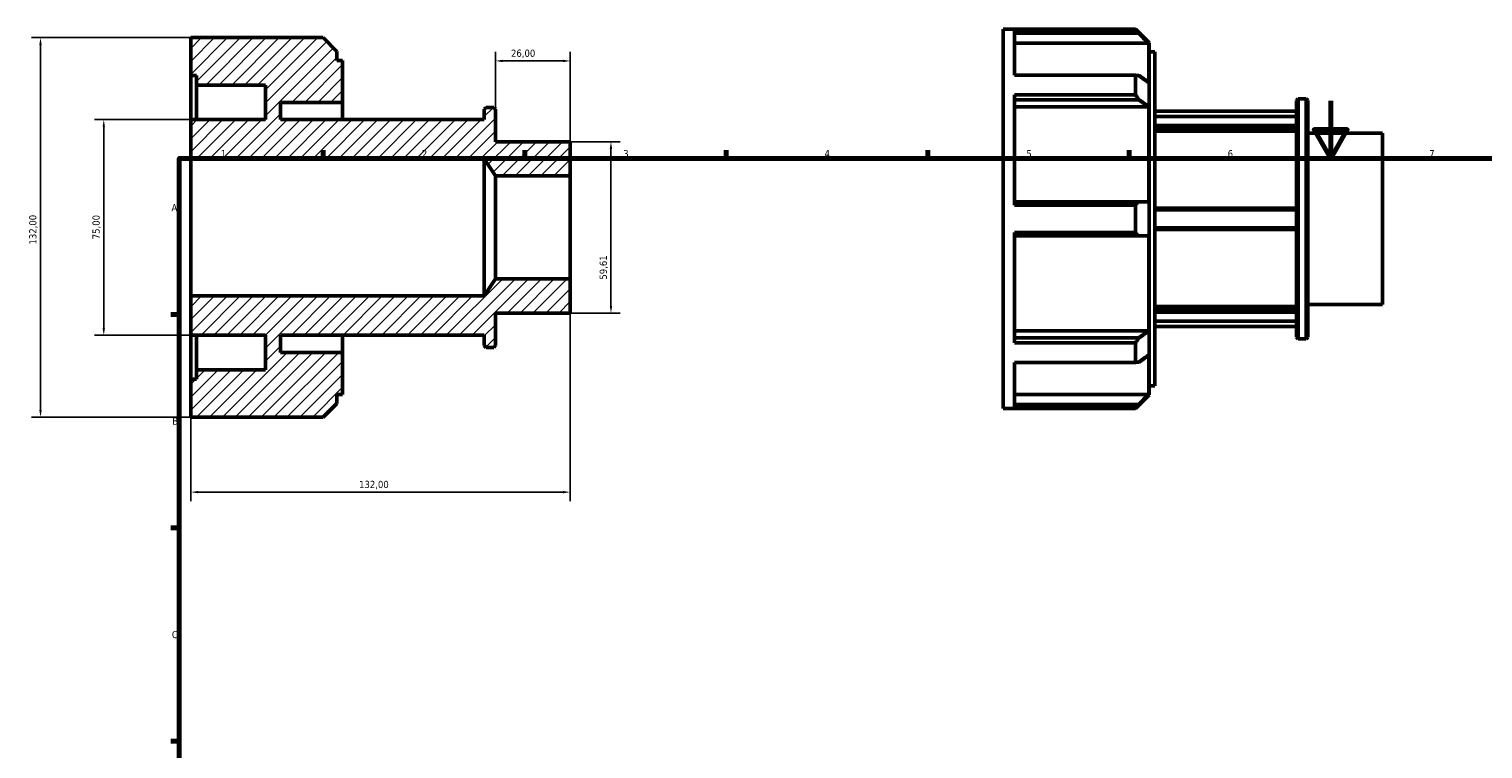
# Model space of a CAD drawing. Header units: millimetres. Extents: x -32 to 904, y -23 to 619.
# Tile 3 of 4: x -32 to 473, y 369 to 619. Entities that reach past the tile are written whole.
import ezdxf

# ---------------------------------------------------------------- set-up
doc = ezdxf.new("R2010")
doc.units = ezdxf.units.MM
for name, color, linetype, lineweight in [('Border (ISO)', 7, 'Continuous', 70), ('Dimension (ISO)', 7, 'Continuous', 25), ('Hatch (ISO)', 7, 'Continuous', 18), ('Visible (ISO)', 7, 'Continuous', 50)]:
    doc.layers.add(name, color=color, linetype=linetype, lineweight=lineweight)
doc.styles.add('Note Text (ISO)', font='tahoma.ttf')
doc.dimstyles.new('Default (ISO)', dxfattribs={"dimtxt": 2.5, "dimasz": 2.5, "dimexe": 3.175, "dimexo": 0, "dimgap": 0.762, "dimtad": 1, "dimrnd": 1e-08, "dimzin": 0, "dimtxsty": 'Note Text (ISO)', "dimcen": 0.09, "dimdle": 10, "dimclrd": 256, "dimclre": 256, "dimclrt": 232, "dimazin": 0, "dimtfac": 1.40208, "dimtmove": 0, "dimatfit": 3, "dimfxl": 1, "dimtolj": 1, "dimtzin": 0, "dimlwd": -1, "dimlwe": -1, "dimarcsym": 0})

# ---------------------------------------------------------------- blocks, each defined once
blk = doc.blocks.new('Borders Default Border')
at = {"layer": 'Border (ISO)'}
for p, q in [((70.08, 574), (70.08, 576.9)), ((140.17, 574), (140.17, 576.9)), ((210.25, 574), (210.25, 576.9)), ((280.33, 574), (280.33, 576.9)), ((350.42, 574), (350.42, 576.9)), ((20, 519.75), (17.1, 519.75)), ((20, 445.5), (17.1, 445.5)), ((20, 371.25), (17.1, 371.25))]:
    blk.add_line(p, q, dxfattribs=at)
at = {"layer": 'Border (ISO)', "flags": 128}
for points in [[(420.5, 594), (420.5, 574), (414.73, 584), (426.27, 584), (420.5, 574)], [(20, 20), (20, 574), (821, 574), (821, 20), (20, 20)]]:
    blk.add_lwpolyline(points, dxfattribs=at)
at = {"layer": 'Border (ISO)', "color": 232, "true_color": 0xca0064, "char_height": 2.5, "attachment_point": 7, "style": 'Note Text (ISO)'}
for s, insert in [('1', (34.48, 574.4)), ('2', (104.37, 574.4)), ('3', (174.43, 574.35)), ('4', (244.42, 574.4)), ('5', (314.64, 574.35)), ('6', (384.66, 574.35)), ('7', (454.77, 574.4)), ('A', (17.29, 555.62)), ('B', (17.59, 481.37)), ('C', (17.43, 407.08))]:
    blk.add_mtext(s, dxfattribs=dict(at, insert=insert))
blk = doc.blocks.new('*D7')
at = {"layer": 'Defpoints', "color": 0, "transparency": 16777216}
for p in [(130, 607.9), (130, 591.13), (156, 567.88)]:
    blk.add_point(p, dxfattribs=at)
at = {"layer": 'Dimension (ISO)', "transparency": 16777216}
for p, q in [((130, 591.13), (130, 611.08)), ((153.5, 607.9), (132.5, 607.9)), ((156, 567.88), (156, 611.08))]:
    blk.add_line(p, q, dxfattribs=at)
for points in [[(132.5, 608.32), (132.5, 607.48), (130, 607.9)], [(153.5, 608.32), (153.5, 607.48), (156, 607.9)]]:
    blk.add_solid(points, dxfattribs=at)
at = {"layer": 'Dimension (ISO)', "color": 232, "true_color": 0xca0064, "transparency": 16777216, "insert": (135.39, 611.84), "char_height": 2.5, "attachment_point": 1, "style": 'Note Text (ISO)'}
blk.add_mtext('\\A1;26,00', dxfattribs=at)
blk = doc.blocks.new('*D8')
at = {"layer": 'Defpoints', "color": 0, "transparency": 16777216}
for p in [(156, 579.81), (156, 520.19), (170.16, 520.19)]:
    blk.add_point(p, dxfattribs=at)
at = {"layer": 'Dimension (ISO)', "transparency": 16777216}
for p, q in [((156, 579.81), (173.34, 579.81)), ((170.16, 577.31), (170.16, 522.69)), ((156, 520.19), (173.34, 520.19))]:
    blk.add_line(p, q, dxfattribs=at)
for points in [[(169.74, 577.31), (170.58, 577.31), (170.16, 579.81)], [(169.74, 522.69), (170.58, 522.69), (170.16, 520.19)]]:
    blk.add_solid(points, dxfattribs=at)
at = {"layer": 'Dimension (ISO)', "color": 232, "true_color": 0xca0064, "transparency": 16777216, "insert": (166.23, 531.83), "char_height": 2.5, "attachment_point": 1, "rotation": 90, "style": 'Note Text (ISO)'}
blk.add_mtext('\\A1;59,61', dxfattribs=at)
blk = doc.blocks.new('*D9')
at = {"layer": 'Defpoints', "color": 0, "transparency": 16777216}
for p in [(24, 587.5), (-6.25, 512.5), (24, 512.5)]:
    blk.add_point(p, dxfattribs=at)
at = {"layer": 'Dimension (ISO)', "transparency": 16777216}
for p, q in [((24, 587.5), (-9.43, 587.5)), ((-6.25, 585), (-6.25, 515)), ((24, 512.5), (-9.43, 512.5))]:
    blk.add_line(p, q, dxfattribs=at)
for points in [[(-6.67, 585), (-5.84, 585), (-6.25, 587.5)], [(-6.67, 515), (-5.84, 515), (-6.25, 512.5)]]:
    blk.add_solid(points, dxfattribs=at)
at = {"layer": 'Dimension (ISO)', "color": 232, "true_color": 0xca0064, "transparency": 16777216, "insert": (-10.19, 545.88), "char_height": 2.5, "attachment_point": 1, "rotation": 90, "style": 'Note Text (ISO)'}
blk.add_mtext('\\A1;75,00', dxfattribs=at)
blk = doc.blocks.new('*D10')
at = {"layer": 'Defpoints', "color": 0, "transparency": 16777216}
for p in [(24, 616), (-28.26, 484), (24, 484)]:
    blk.add_point(p, dxfattribs=at)
at = {"layer": 'Dimension (ISO)', "transparency": 16777216}
for p, q in [((24, 616), (-31.43, 616)), ((-28.26, 613.5), (-28.26, 486.5)), ((24, 484), (-31.43, 484))]:
    blk.add_line(p, q, dxfattribs=at)
for points in [[(-28.67, 613.5), (-27.84, 613.5), (-28.26, 616)], [(-28.67, 486.5), (-27.84, 486.5), (-28.26, 484)]]:
    blk.add_solid(points, dxfattribs=at)
at = {"layer": 'Dimension (ISO)', "color": 232, "true_color": 0xca0064, "transparency": 16777216, "insert": (-32.19, 544.05), "char_height": 2.5, "attachment_point": 1, "rotation": 90, "style": 'Note Text (ISO)'}
blk.add_mtext('\\A1;132,00', dxfattribs=at)
blk = doc.blocks.new('*D12')
at = {"layer": 'Defpoints', "color": 0, "transparency": 16777216}
for p in [(156, 532.12), (24, 526.15), (24, 457.92)]:
    blk.add_point(p, dxfattribs=at)
at = {"layer": 'Dimension (ISO)', "transparency": 16777216}
for p, q in [((156, 532.12), (156, 454.74)), ((24, 526.15), (24, 454.74)), ((153.5, 457.92), (26.5, 457.92))]:
    blk.add_line(p, q, dxfattribs=at)
for points in [[(26.5, 458.33), (26.5, 457.5), (24, 457.92)], [(153.5, 458.33), (153.5, 457.5), (156, 457.92)]]:
    blk.add_solid(points, dxfattribs=at)
at = {"layer": 'Dimension (ISO)', "color": 232, "true_color": 0xca0064, "transparency": 16777216, "insert": (82.55, 461.85), "char_height": 2.5, "attachment_point": 1, "style": 'Note Text (ISO)'}
blk.add_mtext('\\A1;132,00', dxfattribs=at)

msp = doc.modelspace()

# ---------------------------------------------------------------- hatches: boundary and pattern name
at = {"layer": 'Hatch (ISO)'}
h = msp.add_hatch(dxfattribs=at)
h.set_pattern_fill('ANSI31', color=256, scale=25.4, style=0)
h.set_pattern_definition([(45, (0, 0), (-2.245064, 2.245064), [])])
h.paths.add_polyline_path([(130, 567.884), (156, 567.884), (156, 579.807), (130, 579.807), (130, 591.134), (129.404, 591.73), (126.696, 591.73), (126.1, 591.134), (126.1, 587.5), (55.2, 587.5), (55.2, 593.5), (76.8, 593.5), (76.8, 608.08), (74.82, 608.08), (74.82, 611.231), (70.051, 616), (24, 616), (24, 602.8), (25.98, 602.8), (25.98, 599.5), (50, 599.5), (50, 587.5), (24, 587.5), (24, 573.846), (126.1, 573.846)])
h.paths.add_polyline_path([(156, 532.116), (130, 532.116), (126.1, 526.154), (24, 526.154), (24, 512.5), (50, 512.5), (50, 500.5), (25.98, 500.5), (25.98, 497.2), (24, 497.2), (24, 484), (70.051, 484), (74.82, 488.769), (74.82, 491.92), (76.8, 491.92), (76.8, 506.5), (55.2, 506.5), (55.2, 512.5), (126.1, 512.5), (126.1, 508.866), (126.696, 508.27), (129.404, 508.27), (130, 508.866), (130, 520.193), (156, 520.193)])

# ---------------------------------------------------------------- linework, layer by layer
at = {"layer": 'Visible (ISO)'}
for p, q in [((306.531, 486.982), (306.531, 618.982)), ((306.531, 618.982), (352.582, 618.982)), ((352.582, 618.81), (310.491, 618.81)), ((310.491, 602.904), (310.491, 618.81)), ((310.491, 617.52), (353.769, 617.52)), ((352.582, 618.81), (352.582, 618.982)), ((357.351, 614.213), (352.582, 618.982)), ((70.051, 616), (24, 616)), ((24, 616), (24, 602.8)), ((74.82, 611.231), (70.051, 616)), ((357.202, 614.072), (310.491, 614.072)), ((357.202, 600.395), (357.202, 614.072)), ((357.351, 614.213), (357.351, 491.751)), ((74.82, 608.08), (74.82, 611.231)), ((76.8, 608.08), (74.82, 608.08)), ((76.8, 593.5), (76.8, 608.08)), ((357.351, 611.062), (359.331, 611.062)), ((359.331, 494.902), (359.331, 611.062)), ((24, 602.8), (25.98, 602.8)), ((24, 587.5), (24, 602.8)), ((25.98, 602.8), (25.98, 599.5)), ((310.491, 602.904), (352.582, 602.904)), ((352.582, 596.154), (352.582, 602.904)), ((25.98, 599.5), (50, 599.5)), ((25.98, 587.5), (25.98, 599.5)), ((50, 599.5), (50, 587.5)), ((55.2, 587.5), (55.2, 593.5)), ((55.2, 593.5), (76.8, 593.5)), ((76.8, 587.5), (76.8, 593.5)), ((126.696, 591.73), (126.1, 591.134)), ((129.404, 591.73), (126.696, 591.73)), ((130, 591.134), (129.404, 591.73)), ((352.582, 596.154), (310.491, 596.154)), ((310.491, 557.755), (310.491, 596.154)), ((310.491, 594.402), (353.769, 594.402)), ((357.202, 591.964), (310.491, 591.964)), ((357.202, 558.944), (357.202, 591.964)), ((408.631, 594.116), (409.227, 594.712)), ((408.631, 511.849), (408.631, 594.116)), ((409.227, 594.712), (409.227, 511.253)), ((409.227, 594.712), (411.935, 594.712)), ((411.935, 511.253), (411.935, 594.712)), ((412.531, 594.116), (411.935, 594.712)), ((412.531, 594.116), (412.531, 511.849)), ((50, 587.5), (24, 587.5)), ((24, 587.5), (24, 573.846)), ((126.1, 587.5), (55.2, 587.5)), ((126.1, 591.134), (126.1, 587.5)), ((130, 579.807), (130, 591.134)), ((359.331, 590.482), (408.631, 590.482)), ((359.331, 588.55), (408.631, 588.55)), ((408.631, 585.394), (359.331, 585.394)), ((359.331, 584.536), (408.631, 584.536)), ((408.631, 583.42), (359.331, 583.42)), ((412.531, 582.789), (438.531, 582.789)), ((438.531, 523.175), (438.531, 582.789)), ((156, 579.807), (130, 579.807)), ((156, 567.884), (156, 579.807)), ((24, 573.846), (126.1, 573.846)), ((24, 526.154), (24, 573.846)), ((126.1, 573.846), (130, 567.884)), ((126.1, 526.154), (126.1, 573.846)), ((130, 567.884), (156, 567.884)), ((130, 532.116), (130, 567.884)), ((156, 532.116), (156, 567.884)), ((353.769, 558.944), (310.491, 558.944)), ((310.491, 557.755), (352.582, 557.755)), ((352.582, 548.209), (352.582, 557.755)), ((408.631, 556.732), (359.331, 556.732)), ((359.331, 556.138), (408.631, 556.138)), ((352.582, 548.209), (310.491, 548.209)), ((310.491, 509.811), (310.491, 548.209)), ((310.491, 547.021), (353.769, 547.021)), ((357.202, 514.001), (357.202, 547.021)), ((408.631, 549.826), (359.331, 549.826)), ((359.331, 549.232), (408.631, 549.232)), ((130, 532.116), (126.1, 526.154)), ((156, 532.116), (130, 532.116)), ((156, 520.193), (156, 532.116)), ((126.1, 526.154), (24, 526.154)), ((24, 526.154), (24, 512.5)), ((359.331, 522.544), (408.631, 522.544)), ((408.631, 521.429), (359.331, 521.429)), ((412.531, 523.175), (438.531, 523.175)), ((130, 508.866), (130, 520.193)), ((130, 520.193), (156, 520.193)), ((359.331, 520.57), (408.631, 520.57)), ((408.631, 517.414), (359.331, 517.414)), ((24, 512.5), (50, 512.5)), ((24, 497.2), (24, 512.5)), ((25.98, 500.5), (25.98, 512.5)), ((50, 512.5), (50, 500.5)), ((55.2, 506.5), (55.2, 512.5)), ((55.2, 512.5), (126.1, 512.5)), ((76.8, 506.5), (76.8, 512.5)), ((126.1, 512.5), (126.1, 508.866)), ((310.491, 514.001), (357.202, 514.001)), ((353.769, 511.562), (310.491, 511.562)), ((359.331, 515.482), (408.631, 515.482)), ((408.631, 511.849), (409.227, 511.253)), ((409.227, 511.253), (411.935, 511.253)), ((412.531, 511.849), (411.935, 511.253)), ((76.8, 506.5), (55.2, 506.5)), ((76.8, 491.92), (76.8, 506.5)), ((126.1, 508.866), (126.696, 508.27)), ((126.696, 508.27), (129.404, 508.27)), ((129.404, 508.27), (130, 508.866)), ((310.491, 509.811), (352.582, 509.811)), ((352.582, 503.06), (352.582, 509.811)), ((352.582, 503.06), (310.491, 503.06)), ((310.491, 487.155), (310.491, 503.06)), ((357.202, 491.893), (357.202, 505.57)), ((25.98, 497.2), (24, 497.2)), ((24, 497.2), (24, 484)), ((50, 500.5), (25.98, 500.5)), ((25.98, 500.5), (25.98, 497.2)), ((74.82, 488.769), (74.82, 491.92)), ((74.82, 491.92), (76.8, 491.92)), ((310.491, 491.893), (357.202, 491.893)), ((357.351, 491.751), (352.582, 486.982)), ((357.351, 494.902), (359.331, 494.902)), ((70.051, 484), (74.82, 488.769)), ((306.531, 486.982), (352.582, 486.982)), ((353.769, 488.444), (310.491, 488.444)), ((310.491, 487.155), (352.582, 487.155)), ((352.582, 486.982), (352.582, 487.155)), ((24, 484), (70.051, 484))]:
    msp.add_line(p, q, dxfattribs=at)
for points, weights in [([(353.769, 617.52), (353.188, 618.159), (352.582, 618.81)], [1.00059119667, 1.00038542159, 1]), ([(353.769, 617.52), (355.533, 615.749), (357.202, 614.072)], [1.00730768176, 1.00419499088, 1.00034448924]), ([(352.582, 602.904), (353.188, 602.868), (353.769, 602.833)], [1, 1.00038542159, 1.00059119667]), ([(357.202, 600.395), (355.533, 601.581), (353.769, 602.833)], [1.00034448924, 1.00419499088, 1.00730768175]), ([(353.769, 594.402), (353.188, 595.27), (352.582, 596.154)], [1.00059119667, 1.00038542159, 1]), ([(353.769, 594.402), (355.533, 593.15), (357.202, 591.964)], [1.00730768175, 1.00419499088, 1.00034448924]), ([(352.582, 557.755), (353.188, 558.355), (353.769, 558.944)], [1, 1.00038542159, 1.00059119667]), ([(357.202, 558.944), (355.533, 558.944), (353.769, 558.944)], [1.00034448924, 1.00419499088, 1.00730768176]), ([(353.769, 547.021), (353.188, 547.61), (352.582, 548.209)], [1.00059119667, 1.00038542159, 1]), ([(353.769, 547.021), (355.533, 547.021), (357.202, 547.021)], [1.00730768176, 1.00419499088, 1.00034448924]), ([(352.582, 509.811), (353.188, 510.694), (353.769, 511.562)], [1, 1.00038542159, 1.00059119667]), ([(357.202, 514.001), (355.533, 512.815), (353.769, 511.562)], [1.00034448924, 1.00419499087, 1.00730768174]), ([(353.769, 503.132), (353.188, 503.096), (352.582, 503.06)], [1.00059119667, 1.00038542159, 1]), ([(353.769, 503.132), (355.533, 504.384), (357.202, 505.57)], [1.00730768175, 1.00419499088, 1.00034448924]), ([(357.202, 491.893), (355.533, 490.215), (353.769, 488.444)], [1.00034448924, 1.00419499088, 1.00730768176]), ([(352.582, 487.155), (353.188, 487.806), (353.769, 488.444)], [1, 1.00038542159, 1.00059119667])]:
    msp.add_rational_spline(points, weights, degree=2, dxfattribs=at)

# ---------------------------------------------------------------- block references
msp.add_blockref('Borders Default Border', (0, 0))

# ---------------------------------------------------------------- dimensions: what is measured, and where the dimension line sits
at = {"layer": 'Dimension (ISO)'}
for base, p1, p2, angle, picture, middle in [((-28.256, 484), (24, 616), (24, 484), 90, '*D10', (-28.256, 549)), ((130, 607.901), (156, 567.884), (130, 591.134), 180, '*D7', (139.5, 607.901)), ((-6.255, 512.5), (24, 587.5), (24, 512.5), 90, '*D9', (-6.255, 550)), ((170.161, 520.193), (156, 579.807), (156, 520.193), 90, '*D8', (170.161, 535.865)), ((24, 457.918), (156, 532.116), (24, 526.154), 180, '*D12', (87.5, 457.918))]:
    dim = msp.add_linear_dim(base=base, p1=p1, p2=p2, angle=angle, dimstyle='Default (ISO)', override={"dimdec": 2, "dimtp": 0, "dimtm": 0, "dimtdec": 2, "dimtofl": 0, "dimatfit": 1}, dxfattribs=at)
    dim.commit()
    dim.dimension.update_dxf_attribs({"geometry": picture, "text_midpoint": middle, "dimtype": 160})

doc.saveas('drawing.dxf')
